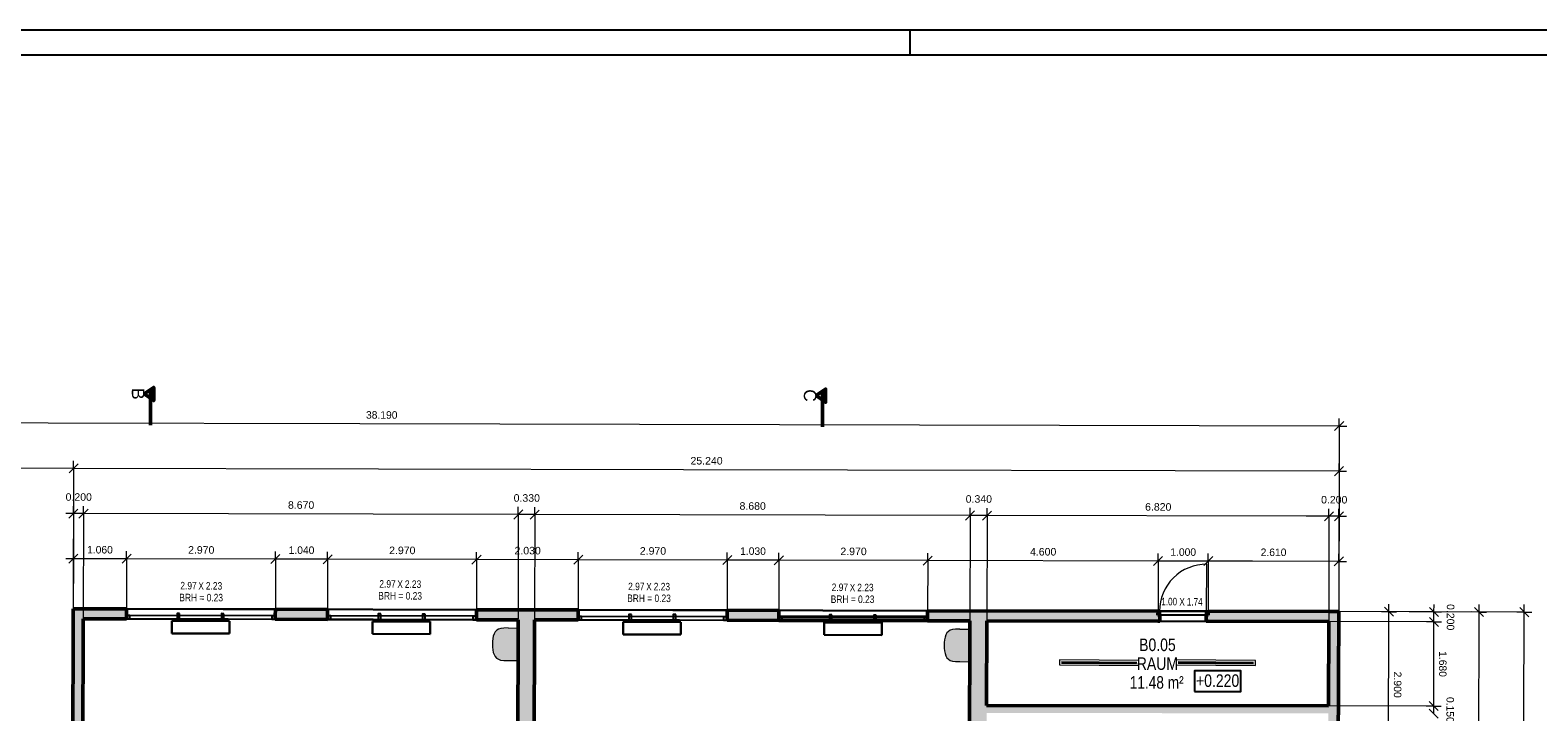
# Model space of a CAD drawing. Header units: metres. Extents: x 0 to 0.84, y 0 to 0.594.
# Tile 22 of 29: x 0.205 to 0.505, y 0.458 to 0.594. Entities that reach past the tile are written whole.
import ezdxf

# ---------------------------------------------------------------- set-up
doc = ezdxf.new("R2010")
doc.units = ezdxf.units.M
doc.linetypes.add('Teckovana', pattern=[0.06, 0, -0.06])
doc.linetypes.add('Teckovana 0.5x', pattern=[0.04, 0, -0.04])
for name, color, linetype, lineweight in [('Beschriften', 7, 'Continuous', 25), ('Elektro', 6, 'Continuous', 25), ('Fenster', 7, 'Continuous', 25), ('Fensterbank', 5, 'Continuous', 25), ('Heizung', 6, 'Continuous', 25), ('Maßlinie 1_100', 7, 'Continuous', 25), ('Raum', 7, 'Continuous', 25), ('Sanitär', 5, 'Continuous', 25), ('Seitenfläche', 7, 'Continuous', 25), ('Standard', 7, 'Continuous', 25), ('Text 1_100', 7, 'Continuous', 25), ('Türen', 7, 'Continuous', 25), ('Wand', 7, 'Continuous', 50), ('Wand Mauerwerk tragend', 7, 'Continuous', 70)]:
    doc.layers.add(name, color=color, linetype=linetype, lineweight=lineweight)
doc.styles.add('ARIAL', font='ARIAL.TTF')

msp = doc.modelspace()

# ---------------------------------------------------------------- hatches: boundary and pattern name
at = {"layer": 'Sanitär', "linetype": 'Continuous', "lineweight": 13, "true_color": 0xe3e3e3, "transparency": 33554687}
for points in [[(0.29756, 0.46876), (0.29792, 0.46853), (0.29837, 0.46839), (0.29897, 0.46831), (0.29983, 0.46828), (0.3018, 0.46827), (0.30182, 0.47477), (0.29985, 0.47478), (0.29899, 0.47476), (0.29839, 0.47469), (0.29794, 0.47454), (0.29758, 0.47432), (0.29728, 0.47401), (0.29706, 0.47362), (0.2969, 0.47317), (0.2968, 0.47266), (0.29674, 0.47211), (0.29671, 0.47154), (0.29673, 0.47098), (0.29679, 0.47043), (0.29689, 0.46992), (0.29705, 0.46946), (0.29727, 0.46907)], [(0.38767, 0.46854), (0.38803, 0.46831), (0.38848, 0.46817), (0.38908, 0.46809), (0.38994, 0.46806), (0.39192, 0.46805), (0.39194, 0.47455), (0.38996, 0.47456), (0.3891, 0.47454), (0.3885, 0.47447), (0.38805, 0.47432), (0.38769, 0.4741), (0.38739, 0.47379), (0.38717, 0.4734), (0.38701, 0.47295), (0.38691, 0.47244), (0.38685, 0.47189), (0.38683, 0.47132), (0.38684, 0.47076), (0.3869, 0.47021), (0.387, 0.4697), (0.38716, 0.46924), (0.38738, 0.46885)]]:
    msp.add_hatch(color=254, dxfattribs=at).paths.add_polyline_path(points)
at = {"layer": 'Wand', "linetype": 'Continuous', "lineweight": 18, "true_color": 0xa0a0a0, "transparency": 33554687}
h = msp.add_hatch(color=253, dxfattribs=at)
h.paths.add_polyline_path([(0.39534, 0.4762), (0.42947, 0.47613), (0.42948, 0.47813), (0.38353, 0.47823), (0.38352, 0.47623), (0.39194, 0.47621), (0.39194, 0.47627), (0.39534, 0.47626)])
h.paths.add_polyline_path([(0.43947, 0.47611), (0.46352, 0.47606), (0.46353, 0.47806), (0.43948, 0.47811)])
h.paths.add_polyline_path([(0.26383, 0.47849), (0.25343, 0.47851), (0.25342, 0.47651), (0.26382, 0.47649)])
h.paths.add_polyline_path([(0.21312, 0.4766), (0.22372, 0.47658), (0.22373, 0.47858), (0.21313, 0.4786)])
h.paths.add_polyline_path([(0.29352, 0.47643), (0.30183, 0.47641), (0.30183, 0.47653), (0.30513, 0.47652), (0.30513, 0.4764), (0.31382, 0.47638), (0.31383, 0.47838), (0.29353, 0.47843)])
h.paths.add_polyline_path([(0.35383, 0.47829), (0.34353, 0.47832), (0.34352, 0.47632), (0.35382, 0.47629)])
for points in [[(0.2149, 0.40856), (0.21512, 0.47659), (0.21312, 0.4766), (0.2129, 0.40857)], [(0.30496, 0.4079), (0.30513, 0.47652), (0.30183, 0.47653), (0.30166, 0.40791)], [(0.39194, 0.47627), (0.39177, 0.40769), (0.39387, 0.40769), (0.39387, 0.40649), (0.39517, 0.40648), (0.39534, 0.47626)], [(0.42987, 0.47613), (0.42987, 0.47733), (0.42947, 0.47733), (0.42947, 0.47613)], [(0.43947, 0.47611), (0.43947, 0.47731), (0.43907, 0.47731), (0.43907, 0.47611)], [(0.39529, 0.45781), (0.46346, 0.45777), (0.46346, 0.45927), (0.3953, 0.45931)]]:
    msp.add_hatch(color=253, dxfattribs=at).paths.add_polyline_path(points)
h = msp.add_hatch(color=253, dxfattribs=at)
h.paths.add_polyline_path([(0.46353, 0.47806), (0.46343, 0.44906), (0.46543, 0.44905), (0.46553, 0.47805)])
h.paths.add_polyline_path([(0.4632, 0.37936), (0.46317, 0.36896), (0.46517, 0.36895), (0.4652, 0.37935)])
h.paths.add_polyline_path([(0.4653, 0.40905), (0.46533, 0.41935), (0.46333, 0.41936), (0.4633, 0.40906)])

# ---------------------------------------------------------------- linework, layer by layer
at = {"layer": 'Elektro', "color": 7, "linetype": 'Continuous', "lineweight": 13, "transparency": 33554687}
for p, q in [((0.40982, 0.46844), (0.40981, 0.46744)), ((0.40982, 0.46844), (0.40981, 0.46744)), ((0.40981, 0.46744), (0.42561, 0.4673)), ((0.40981, 0.46744), (0.42561, 0.4673)), ((0.40981, 0.46744), (0.40981, 0.46744)), ((0.42562, 0.4683), (0.40982, 0.46844)), ((0.42562, 0.4683), (0.40982, 0.46844)), ((0.40982, 0.46844), (0.40982, 0.46844)), ((0.41021, 0.46779), (0.42521, 0.46765)), ((0.41022, 0.46809), (0.42522, 0.46795)), ((0.41022, 0.46809), (0.42522, 0.46795)), ((0.41022, 0.46794), (0.41022, 0.46794)), ((0.42522, 0.4678), (0.42522, 0.4678)), ((0.42561, 0.4673), (0.42562, 0.4683)), ((0.42561, 0.4673), (0.42562, 0.4683)), ((0.42561, 0.4673), (0.42561, 0.4673)), ((0.42562, 0.4683), (0.42562, 0.4683)), ((0.43313, 0.46843), (0.43312, 0.46743)), ((0.43313, 0.46843), (0.43312, 0.46743)), ((0.43312, 0.46743), (0.44892, 0.46729)), ((0.43312, 0.46743), (0.44892, 0.46729)), ((0.43312, 0.46743), (0.43312, 0.46743)), ((0.44893, 0.46829), (0.43313, 0.46843)), ((0.44893, 0.46829), (0.43313, 0.46843)), ((0.43313, 0.46843), (0.43313, 0.46843)), ((0.43353, 0.46808), (0.44853, 0.46794)), ((0.43353, 0.46808), (0.44853, 0.46794)), ((0.43353, 0.46793), (0.43353, 0.46793)), ((0.43353, 0.46778), (0.44853, 0.46764)), ((0.44853, 0.46779), (0.44853, 0.46779)), ((0.44892, 0.46729), (0.44893, 0.46829)), ((0.44892, 0.46729), (0.44893, 0.46829)), ((0.44892, 0.46729), (0.44892, 0.46729)), ((0.44893, 0.46829), (0.44893, 0.46829))]:
    msp.add_line(p, q, dxfattribs=at)
at = {"layer": 'Elektro', "color": 7, "linetype": 'Teckovana 0.5x', "lineweight": 13, "transparency": 33554687}
for p, q in [((0.41021, 0.46779), (0.42521, 0.46765)), ((0.41022, 0.46794), (0.42522, 0.4678)), ((0.41022, 0.46794), (0.42522, 0.4678)), ((0.43353, 0.46793), (0.44853, 0.46779)), ((0.43353, 0.46793), (0.44853, 0.46779)), ((0.43353, 0.46778), (0.44853, 0.46764))]:
    msp.add_line(p, q, dxfattribs=at)
at = {"layer": 'Fenster', "color": 7, "linetype": 'Continuous', "lineweight": 25, "transparency": 33554687}
for points in [[(0.22442, 0.47727), (0.22372, 0.47728), (0.22372, 0.47658), (0.22442, 0.47657), (0.22442, 0.47727)], [(0.23434, 0.47765), (0.23384, 0.47765), (0.23384, 0.47655), (0.23434, 0.47655), (0.23434, 0.47765)], [(0.24318, 0.47763), (0.24268, 0.47764), (0.24268, 0.47654), (0.24318, 0.47653), (0.24318, 0.47763)], [(0.25342, 0.47721), (0.25272, 0.47721), (0.25272, 0.47651), (0.25342, 0.47651), (0.25342, 0.47721)], [(0.26452, 0.47719), (0.26382, 0.47719), (0.26382, 0.47649), (0.26452, 0.47649), (0.26452, 0.47719)], [(0.27444, 0.47757), (0.27394, 0.47757), (0.27394, 0.47647), (0.27444, 0.47647), (0.27444, 0.47757)], [(0.28328, 0.47755), (0.28278, 0.47755), (0.28278, 0.47645), (0.28328, 0.47645), (0.28328, 0.47755)], [(0.29352, 0.47713), (0.29282, 0.47713), (0.29282, 0.47643), (0.29352, 0.47643), (0.29352, 0.47713)], [(0.31452, 0.47708), (0.31382, 0.47708), (0.31382, 0.47638), (0.31452, 0.47638), (0.31452, 0.47708)], [(0.32444, 0.47746), (0.32394, 0.47746), (0.32394, 0.47636), (0.32444, 0.47636), (0.32444, 0.47746)], [(0.33328, 0.47744), (0.33278, 0.47744), (0.33278, 0.47634), (0.33328, 0.47634), (0.33328, 0.47744)], [(0.34352, 0.47702), (0.34282, 0.47702), (0.34282, 0.47632), (0.34352, 0.47632), (0.34352, 0.47702)], [(0.35452, 0.47699), (0.35382, 0.47699), (0.35382, 0.47629), (0.35452, 0.47629), (0.35452, 0.47699)], [(0.36444, 0.47737), (0.36394, 0.47737), (0.36394, 0.47627), (0.36444, 0.47627), (0.36444, 0.47737)], [(0.37328, 0.47735), (0.37278, 0.47735), (0.37278, 0.47625), (0.37328, 0.47625), (0.37328, 0.47735)], [(0.38352, 0.47693), (0.38282, 0.47693), (0.38282, 0.47623), (0.38352, 0.47623), (0.38352, 0.47693)]]:
    msp.add_lwpolyline(points, dxfattribs=at)
at = {"layer": 'Fenster', "color": 7, "linetype": 'Continuous', "lineweight": 18, "transparency": 33554687}
for points in [[(0.23384, 0.47655), (0.23384, 0.47725), (0.22442, 0.47727), (0.22442, 0.47657), (0.23384, 0.47655)], [(0.24268, 0.47724), (0.23434, 0.47725), (0.23434, 0.47655), (0.24268, 0.47654), (0.24268, 0.47724)], [(0.24318, 0.47723), (0.24318, 0.47653), (0.25272, 0.47651), (0.25272, 0.47721), (0.24318, 0.47723)], [(0.27394, 0.47647), (0.27394, 0.47717), (0.26452, 0.47719), (0.26452, 0.47649), (0.27394, 0.47647)], [(0.28278, 0.47715), (0.27444, 0.47717), (0.27444, 0.47647), (0.28278, 0.47645), (0.28278, 0.47715)], [(0.28328, 0.47715), (0.28328, 0.47645), (0.29282, 0.47643), (0.29282, 0.47713), (0.28328, 0.47715)], [(0.32394, 0.47636), (0.32394, 0.47706), (0.31452, 0.47708), (0.31452, 0.47638), (0.32394, 0.47636)], [(0.33278, 0.47704), (0.32444, 0.47706), (0.32444, 0.47636), (0.33278, 0.47634), (0.33278, 0.47704)], [(0.33328, 0.47704), (0.33328, 0.47634), (0.34282, 0.47632), (0.34282, 0.47702), (0.33328, 0.47704)], [(0.36394, 0.47627), (0.36394, 0.47697), (0.35452, 0.47699), (0.35452, 0.47629), (0.36394, 0.47627)], [(0.37278, 0.47695), (0.36444, 0.47697), (0.36444, 0.47627), (0.37278, 0.47625), (0.37278, 0.47695)], [(0.37328, 0.47695), (0.37328, 0.47625), (0.38282, 0.47623), (0.38282, 0.47693), (0.37328, 0.47695)]]:
    msp.add_lwpolyline(points, dxfattribs=at)
at = {"layer": 'Fensterbank', "color": 7, "linetype": 'Continuous', "lineweight": 18, "transparency": 33554687}
for p, q in [((0.25343, 0.47851), (0.22373, 0.47858)), ((0.29353, 0.47843), (0.26383, 0.47849)), ((0.34353, 0.47832), (0.31383, 0.47838)), ((0.38353, 0.47823), (0.35383, 0.47829))]:
    msp.add_line(p, q, dxfattribs=at)
at = {"layer": 'Heizung', "color": 7, "linetype": 'Continuous', "lineweight": 25, "transparency": 33554687}
for p, q in [((0.23278, 0.47368), (0.23278, 0.47618)), ((0.23278, 0.47618), (0.23278, 0.47618)), ((0.23278, 0.47618), (0.23278, 0.47368)), ((0.23278, 0.47618), (0.24428, 0.47615)), ((0.24428, 0.47615), (0.23278, 0.47618)), ((0.24428, 0.47615), (0.24428, 0.47615)), ((0.24428, 0.47615), (0.24428, 0.47365)), ((0.24428, 0.47365), (0.24428, 0.47615)), ((0.27278, 0.47359), (0.27278, 0.47609)), ((0.27278, 0.47609), (0.27278, 0.47609)), ((0.27278, 0.47609), (0.27278, 0.47359)), ((0.27278, 0.47609), (0.28428, 0.47607)), ((0.28428, 0.47607), (0.27278, 0.47609)), ((0.28428, 0.47607), (0.28428, 0.47607)), ((0.28428, 0.47607), (0.28428, 0.47357)), ((0.28428, 0.47357), (0.28428, 0.47607)), ((0.32278, 0.47348), (0.32278, 0.47598)), ((0.32278, 0.47598), (0.32278, 0.47598)), ((0.32278, 0.47598), (0.32278, 0.47348)), ((0.32278, 0.47598), (0.33428, 0.47596)), ((0.33428, 0.47596), (0.32278, 0.47598)), ((0.33428, 0.47596), (0.33428, 0.47596)), ((0.33428, 0.47596), (0.33428, 0.47346)), ((0.33428, 0.47346), (0.33428, 0.47596)), ((0.36288, 0.4734), (0.36288, 0.4759)), ((0.36288, 0.4759), (0.36288, 0.4759)), ((0.36288, 0.4759), (0.36288, 0.4734)), ((0.36288, 0.4759), (0.37438, 0.47587)), ((0.37438, 0.47587), (0.36288, 0.4759)), ((0.37438, 0.47587), (0.37438, 0.47587)), ((0.37438, 0.47587), (0.37438, 0.47337)), ((0.37438, 0.47337), (0.37438, 0.47587)), ((0.23278, 0.47368), (0.23278, 0.47368)), ((0.24428, 0.47365), (0.23278, 0.47368)), ((0.23278, 0.47368), (0.24428, 0.47365)), ((0.24428, 0.47365), (0.24428, 0.47365)), ((0.27278, 0.47359), (0.27278, 0.47359)), ((0.28428, 0.47357), (0.27278, 0.47359)), ((0.27278, 0.47359), (0.28428, 0.47357)), ((0.28428, 0.47357), (0.28428, 0.47357)), ((0.32278, 0.47348), (0.32278, 0.47348)), ((0.33428, 0.47346), (0.32278, 0.47348)), ((0.32278, 0.47348), (0.33428, 0.47346)), ((0.33428, 0.47346), (0.33428, 0.47346)), ((0.36288, 0.4734), (0.36288, 0.4734)), ((0.37438, 0.47337), (0.36288, 0.4734)), ((0.36288, 0.4734), (0.37438, 0.47337)), ((0.37438, 0.47337), (0.37438, 0.47337))]:
    msp.add_line(p, q, dxfattribs=at)
at = {"layer": 'Maßlinie 1_100', "color": 7, "linetype": 'Continuous', "lineweight": 13, "transparency": 33554687}
for p, q in [((0.46651, 0.51595), (0.4647, 0.51415)), ((0.46561, 0.51505), (0.4656, 0.51355)), ((0.46561, 0.51505), (0.46561, 0.51655)), ((0.46561, 0.51505), (0.46711, 0.51505)), ((0.21319, 0.5066), (0.08371, 0.50688)), ((0.21409, 0.5075), (0.21228, 0.5057)), ((0.21319, 0.5066), (0.21318, 0.5051)), ((0.21319, 0.5066), (0.21319, 0.5081)), ((0.46649, 0.50695), (0.46468, 0.50515)), ((0.46559, 0.50605), (0.46558, 0.50455)), ((0.46559, 0.50605), (0.46559, 0.50755)), ((0.46559, 0.50605), (0.46709, 0.50605)), ((0.21317, 0.4976), (0.21167, 0.4976)), ((0.21407, 0.4985), (0.21226, 0.4967)), ((0.21317, 0.4976), (0.21316, 0.4961)), ((0.21317, 0.4976), (0.21317, 0.4991)), ((0.21516, 0.49759), (0.21317, 0.4976)), ((0.21607, 0.49849), (0.21426, 0.4967)), ((0.21516, 0.49759), (0.21517, 0.49909)), ((0.21516, 0.49759), (0.21516, 0.49609)), ((0.30187, 0.49741), (0.21516, 0.49759)), ((0.30277, 0.49831), (0.30097, 0.49651)), ((0.30187, 0.49741), (0.30187, 0.49891)), ((0.30187, 0.49741), (0.30187, 0.49591)), ((0.30517, 0.4974), (0.30187, 0.49741)), ((0.30607, 0.4983), (0.30427, 0.4965)), ((0.30517, 0.4974), (0.30517, 0.4989)), ((0.30517, 0.4974), (0.30517, 0.4959)), ((0.39198, 0.49721), (0.30517, 0.4974)), ((0.39289, 0.49811), (0.39108, 0.49631)), ((0.39198, 0.49721), (0.39199, 0.49871)), ((0.39198, 0.49721), (0.39198, 0.49571)), ((0.39538, 0.4972), (0.39198, 0.49721)), ((0.39629, 0.4981), (0.39448, 0.49631)), ((0.39538, 0.4972), (0.39539, 0.4987)), ((0.39538, 0.4972), (0.39538, 0.4957)), ((0.46447, 0.49795), (0.46266, 0.49616)), ((0.46356, 0.49706), (0.46357, 0.49856)), ((0.46356, 0.49706), (0.46356, 0.49556)), ((0.46557, 0.49705), (0.46356, 0.49706)), ((0.46647, 0.49795), (0.46466, 0.49615)), ((0.46557, 0.49705), (0.46556, 0.49555)), ((0.46557, 0.49705), (0.46557, 0.49855)), ((0.46557, 0.49705), (0.46707, 0.49705)), ((0.21315, 0.4886), (0.21165, 0.4886)), ((0.21405, 0.4895), (0.21225, 0.4877)), ((0.21315, 0.4886), (0.21314, 0.4871)), ((0.21315, 0.4886), (0.21315, 0.4901)), ((0.22375, 0.48858), (0.21315, 0.4886)), ((0.22465, 0.48947), (0.22285, 0.48768)), ((0.22375, 0.48858), (0.22374, 0.48708)), ((0.22375, 0.48858), (0.22375, 0.49008)), ((0.25345, 0.48851), (0.22375, 0.48858)), ((0.25435, 0.48941), (0.25255, 0.48761)), ((0.25345, 0.48851), (0.25344, 0.48701)), ((0.25345, 0.48851), (0.25345, 0.49001)), ((0.26385, 0.48849), (0.25345, 0.48851)), ((0.26475, 0.48939), (0.26295, 0.48759)), ((0.26385, 0.48849), (0.26384, 0.48699)), ((0.26385, 0.48849), (0.26385, 0.48999)), ((0.29355, 0.48842), (0.26385, 0.48849)), ((0.29445, 0.48932), (0.29265, 0.48753)), ((0.29355, 0.48842), (0.29354, 0.48692)), ((0.29355, 0.48842), (0.29355, 0.48992)), ((0.31385, 0.48838), (0.29355, 0.48842)), ((0.31475, 0.48928), (0.31295, 0.48748)), ((0.31385, 0.48838), (0.31384, 0.48688)), ((0.31385, 0.48838), (0.31385, 0.48988)), ((0.34355, 0.48832), (0.31385, 0.48838)), ((0.34445, 0.48921), (0.34265, 0.48742)), ((0.34355, 0.48832), (0.34354, 0.48682)), ((0.34355, 0.48832), (0.34355, 0.48982)), ((0.35385, 0.48829), (0.34355, 0.48832)), ((0.35475, 0.48919), (0.35294, 0.4874)), ((0.35385, 0.48829), (0.35384, 0.48679)), ((0.35385, 0.48829), (0.35385, 0.48979)), ((0.38355, 0.48823), (0.35385, 0.48829)), ((0.38445, 0.48913), (0.38264, 0.48733)), ((0.38355, 0.48823), (0.38354, 0.48673)), ((0.38355, 0.48823), (0.38355, 0.48973)), ((0.4295, 0.48813), (0.38355, 0.48823)), ((0.4304, 0.48903), (0.42859, 0.48723)), ((0.4295, 0.48813), (0.42949, 0.48663)), ((0.4295, 0.48813), (0.4295, 0.48963)), ((0.4395, 0.48811), (0.4295, 0.48813)), ((0.4404, 0.48901), (0.43859, 0.48721)), ((0.4395, 0.48811), (0.43949, 0.48661)), ((0.4395, 0.48811), (0.4395, 0.48961)), ((0.46645, 0.48895), (0.46464, 0.48715)), ((0.46555, 0.48805), (0.46554, 0.48655)), ((0.46555, 0.48805), (0.46555, 0.48955)), ((0.46555, 0.48805), (0.46705, 0.48805)), ((0.47642, 0.47712), (0.47463, 0.47892)), ((0.47552, 0.47802), (0.47553, 0.47952)), ((0.48542, 0.47709), (0.48363, 0.47889)), ((0.48452, 0.47799), (0.48453, 0.47949)), ((0.49442, 0.47706), (0.49263, 0.47886)), ((0.49352, 0.47796), (0.49353, 0.47946)), ((0.50342, 0.47703), (0.50163, 0.47883)), ((0.50252, 0.47793), (0.50253, 0.47943)), ((0.47552, 0.47802), (0.47403, 0.47802)), ((0.47543, 0.44902), (0.47552, 0.47802)), ((0.47552, 0.47802), (0.47702, 0.47801)), ((0.48452, 0.47799), (0.48302, 0.478)), ((0.48452, 0.47599), (0.48302, 0.47599)), ((0.48542, 0.47509), (0.48362, 0.47689)), ((0.48446, 0.4592), (0.48452, 0.47599)), ((0.48452, 0.47799), (0.48602, 0.47799)), ((0.48452, 0.47599), (0.48452, 0.47799)), ((0.48452, 0.47599), (0.48602, 0.47598)), ((0.49352, 0.47796), (0.49202, 0.47797)), ((0.49317, 0.36886), (0.49352, 0.47796)), ((0.49352, 0.47796), (0.49502, 0.47796)), ((0.50252, 0.47793), (0.50102, 0.47794)), ((0.50252, 0.47793), (0.50402, 0.47793)), ((0.48536, 0.4583), (0.48357, 0.46011)), ((0.48446, 0.4592), (0.48296, 0.45921)), ((0.48536, 0.4568), (0.48356, 0.45861)), ((0.48446, 0.4592), (0.48596, 0.4592)), ((0.48446, 0.4577), (0.48446, 0.4592))]:
    msp.add_line(p, q, dxfattribs=at)
at = {"layer": 'Maßlinie 1_100', "color": 7, "linetype": 'Teckovana 0.5x', "lineweight": 13, "transparency": 33554687}
for p, q in [((0.46561, 0.51505), (0.46553, 0.47805)), ((0.21319, 0.5066), (0.21313, 0.4786)), ((0.46559, 0.50605), (0.46553, 0.47805)), ((0.21317, 0.4976), (0.21313, 0.4786)), ((0.21516, 0.49759), (0.21512, 0.47659)), ((0.30187, 0.49741), (0.30183, 0.47653)), ((0.30517, 0.4974), (0.30513, 0.4764)), ((0.39198, 0.49721), (0.39194, 0.47621)), ((0.39538, 0.4972), (0.39534, 0.4762)), ((0.46356, 0.49706), (0.46352, 0.47606)), ((0.46557, 0.49705), (0.46553, 0.47805)), ((0.21315, 0.4886), (0.21313, 0.4786)), ((0.22375, 0.48858), (0.22373, 0.47858)), ((0.25345, 0.48851), (0.25343, 0.47851)), ((0.26385, 0.48849), (0.26383, 0.47849)), ((0.29355, 0.48842), (0.29353, 0.47842)), ((0.31385, 0.48838), (0.31383, 0.47838)), ((0.34355, 0.48832), (0.34353, 0.47832)), ((0.35385, 0.48829), (0.35383, 0.47829)), ((0.38355, 0.48823), (0.38353, 0.47823)), ((0.4295, 0.48813), (0.42948, 0.47813)), ((0.4395, 0.48811), (0.43948, 0.47811)), ((0.46555, 0.48805), (0.46553, 0.47805)), ((0.04655, 0.47873), (0.21313, 0.4786)), ((0.05555, 0.47873), (0.21313, 0.4786)), ((0.06883, 0.47871), (0.21313, 0.4786)), ((0.06883, 0.47671), (0.21512, 0.47659)), ((0.48452, 0.47599), (0.46352, 0.47606)), ((0.48452, 0.47799), (0.46553, 0.47805)), ((0.50252, 0.47793), (0.46553, 0.47805)), ((0.49352, 0.47796), (0.46553, 0.47805)), ((0.47552, 0.47802), (0.46553, 0.47805)), ((0.48446, 0.4592), (0.46346, 0.45927))]:
    msp.add_line(p, q, dxfattribs=at)
at = {"layer": 'Maßlinie 1_100', "color": 7, "linetype": 'Continuous', "lineweight": 13, "transparency": 33554687}
for points in [[(0.46561, 0.51505), (0.27028, 0.51548), (0.27028, 0.51548), (0.08373, 0.51588)], [(0.46559, 0.50605), (0.33487, 0.50634), (0.33487, 0.50634), (0.21319, 0.5066)], [(0.46356, 0.49706), (0.45901, 0.49707), (0.45901, 0.49707), (0.39538, 0.4972)], [(0.46555, 0.48805), (0.44835, 0.48809), (0.44835, 0.48809), (0.4395, 0.48811)], [(0.50114, 0.0554), (0.50184, 0.27007), (0.50184, 0.27007), (0.50252, 0.47793)]]:
    msp.add_lwpolyline(points, dxfattribs=at)
at = {"layer": 'Raum', "color": 7, "linetype": 'Continuous', "lineweight": 25, "transparency": 33554687}
for p, q in [((0.21512, 0.47659), (0.2149, 0.40856)), ((0.30183, 0.47641), (0.21512, 0.47659)), ((0.30166, 0.40821), (0.30183, 0.47641)), ((0.30513, 0.4764), (0.30496, 0.4079)), ((0.39194, 0.47621), (0.30513, 0.4764)), ((0.39177, 0.40769), (0.39194, 0.47621)), ((0.39534, 0.4762), (0.3953, 0.45931)), ((0.46352, 0.47606), (0.39534, 0.4762)), ((0.46346, 0.45927), (0.46352, 0.47606)), ((0.3953, 0.45931), (0.46346, 0.45927))]:
    msp.add_line(p, q, dxfattribs=at)
at = {"layer": 'Sanitär', "color": 7, "linetype": 'Continuous', "lineweight": 13, "transparency": 33554687}
for p, q in [((0.29674, 0.47211), (0.29671, 0.47154)), ((0.2968, 0.47266), (0.29674, 0.47211)), ((0.2969, 0.47317), (0.2968, 0.47266)), ((0.29706, 0.47362), (0.2969, 0.47317)), ((0.29728, 0.47401), (0.29706, 0.47362)), ((0.29758, 0.47432), (0.29728, 0.47401)), ((0.29794, 0.47454), (0.29758, 0.47432)), ((0.29839, 0.47469), (0.29794, 0.47454)), ((0.29899, 0.47476), (0.29839, 0.47469)), ((0.29985, 0.47478), (0.29899, 0.47476)), ((0.29985, 0.47478), (0.30182, 0.47477)), ((0.30182, 0.4747), (0.3018, 0.46834)), ((0.30182, 0.47477), (0.30182, 0.4747)), ((0.38691, 0.47244), (0.38685, 0.47189)), ((0.38701, 0.47295), (0.38691, 0.47244)), ((0.38717, 0.4734), (0.38701, 0.47295)), ((0.38739, 0.47379), (0.38717, 0.4734)), ((0.38769, 0.4741), (0.38739, 0.47379)), ((0.38805, 0.47432), (0.38769, 0.4741)), ((0.3885, 0.47447), (0.38805, 0.47432)), ((0.3891, 0.47454), (0.3885, 0.47447)), ((0.38996, 0.47456), (0.3891, 0.47454)), ((0.38996, 0.47456), (0.39194, 0.47455)), ((0.39194, 0.47448), (0.39192, 0.46812)), ((0.39194, 0.47455), (0.39194, 0.47448)), ((0.29671, 0.47154), (0.29673, 0.47098)), ((0.29673, 0.47098), (0.29679, 0.47043)), ((0.29679, 0.47043), (0.29689, 0.46992)), ((0.29689, 0.46992), (0.29705, 0.46946)), ((0.29705, 0.46946), (0.29727, 0.46907)), ((0.38685, 0.47189), (0.38683, 0.47132)), ((0.38683, 0.47132), (0.38684, 0.47076)), ((0.38684, 0.47076), (0.3869, 0.47021)), ((0.3869, 0.47021), (0.387, 0.4697)), ((0.387, 0.4697), (0.38716, 0.46924)), ((0.38716, 0.46924), (0.38738, 0.46885)), ((0.29727, 0.46907), (0.29756, 0.46876)), ((0.29756, 0.46876), (0.29792, 0.46853)), ((0.29792, 0.46853), (0.29837, 0.46839)), ((0.29837, 0.46839), (0.29897, 0.46831)), ((0.29897, 0.46831), (0.29983, 0.46828)), ((0.29983, 0.46828), (0.3018, 0.46827)), ((0.3018, 0.46834), (0.3018, 0.46827)), ((0.38738, 0.46885), (0.38767, 0.46854)), ((0.38767, 0.46854), (0.38803, 0.46831)), ((0.38803, 0.46831), (0.38848, 0.46817)), ((0.38848, 0.46817), (0.38908, 0.46809)), ((0.38908, 0.46809), (0.38994, 0.46806)), ((0.38994, 0.46806), (0.39192, 0.46805)), ((0.39192, 0.46812), (0.39192, 0.46805))]:
    msp.add_line(p, q, dxfattribs=at)
at = {"layer": 'Seitenfläche', "color": 7, "linetype": 'Continuous', "lineweight": 25, "transparency": 33554687}
for p, q in [((0.21313, 0.4786), (0.2129, 0.40857)), ((0.2129, 0.40857), (0.21313, 0.4786)), ((0.45233, 0.47808), (0.21313, 0.4786)), ((0.21313, 0.4786), (0.45233, 0.47808)), ((0.30183, 0.47641), (0.29569, 0.47642)), ((0.29569, 0.47642), (0.30183, 0.47641)), ((0.3018, 0.46771), (0.30183, 0.47641)), ((0.30183, 0.47641), (0.3018, 0.46771)), ((0.39194, 0.47621), (0.38582, 0.47623)), ((0.38582, 0.47623), (0.39194, 0.47621)), ((0.39191, 0.46551), (0.39194, 0.47621)), ((0.39194, 0.47621), (0.39191, 0.46551)), ((0.46553, 0.47805), (0.45233, 0.47808)), ((0.45233, 0.47808), (0.46553, 0.47805)), ((0.46517, 0.36895), (0.46553, 0.47805)), ((0.46553, 0.47805), (0.46517, 0.36895))]:
    msp.add_line(p, q, dxfattribs=at)
at = {"layer": 'Standard', "color": 7, "linetype": 'Continuous', "lineweight": 25, "transparency": 33554687}
msp.add_line((0.38, 0.594), (0.38, 0.589), dxfattribs=at)
for points in [[(0, 0), (0.84, 0), (0.84, 0.594), (0, 0.594), (0, 0)], [(0.005, 0.005), (0.835, 0.005), (0.835, 0.589), (0.005, 0.589), (0.005, 0.005)]]:
    msp.add_lwpolyline(points, close=True, dxfattribs=at)
at = {"layer": 'Text 1_100', "color": 7, "linetype": 'Teckovana', "lineweight": 50, "transparency": 33554687}
for p, q in [((0.22855, 0.5202), (0.22856, 0.5222)), ((0.36255, 0.51986), (0.36256, 0.52186)), ((0.22854, 0.5152), (0.22855, 0.5202)), ((0.36254, 0.51486), (0.36255, 0.51986))]:
    msp.add_line(p, q, dxfattribs=at)
at = {"layer": 'Text 1_100', "color": 7, "linetype": 'Continuous', "lineweight": 50, "transparency": 33554687}
for points in [[(0.2273, 0.52146), (0.22918, 0.52014), (0.22918, 0.52276), (0.2273, 0.52146)], [(0.3613, 0.52112), (0.36318, 0.5198), (0.36318, 0.52243), (0.3613, 0.52112)]]:
    msp.add_lwpolyline(points, dxfattribs=at)
at = {"layer": 'Text 1_100', "color": 7, "linetype": 'Continuous', "lineweight": 25, "transparency": 33554687}
msp.add_lwpolyline([(0.43673, 0.46208), (0.44602, 0.46209), (0.44602, 0.46626), (0.43673, 0.46624), (0.43673, 0.46208)], dxfattribs=at)
at = {"layer": 'Türen', "color": 7, "linetype": 'Continuous', "lineweight": 13, "transparency": 33554687}
msp.add_line((0.43918, 0.47811), (0.4392, 0.48751), dxfattribs=at)
at = {"layer": 'Türen', "color": 7, "linetype": 'Continuous', "lineweight": 25, "transparency": 33554687}
for points in [[(0.42998, 0.47813), (0.42948, 0.47813), (0.42947, 0.47743), (0.42997, 0.47743), (0.42998, 0.47813)], [(0.43948, 0.47811), (0.43898, 0.47811), (0.43897, 0.47741), (0.43947, 0.47741), (0.43948, 0.47811)]]:
    msp.add_lwpolyline(points, dxfattribs=at)
at = {"layer": 'Türen', "color": 7, "linetype": 'Continuous', "lineweight": 13, "transparency": 33554687}
msp.add_arc((0.43918, 0.47811), 0.0094, 89.876, 179.876, dxfattribs=at)
at = {"layer": 'Wand', "color": 7, "linetype": 'Continuous', "lineweight": 50, "transparency": 33554687}
for p, q in [((0.21313, 0.4786), (0.21312, 0.4766)), ((0.22373, 0.47858), (0.21313, 0.4786)), ((0.22373, 0.47858), (0.22372, 0.47728)), ((0.25342, 0.47721), (0.25343, 0.47851)), ((0.26383, 0.47849), (0.25343, 0.47851)), ((0.26383, 0.47849), (0.26382, 0.47719)), ((0.29352, 0.47713), (0.29353, 0.47843)), ((0.31383, 0.47838), (0.29353, 0.47843)), ((0.31383, 0.47838), (0.31382, 0.47708)), ((0.34352, 0.47702), (0.34353, 0.47832)), ((0.35383, 0.47829), (0.34353, 0.47832)), ((0.35383, 0.47829), (0.35382, 0.47699)), ((0.38352, 0.47693), (0.38353, 0.47823)), ((0.42948, 0.47813), (0.38353, 0.47823)), ((0.42948, 0.47813), (0.42947, 0.47743)), ((0.21312, 0.4766), (0.2129, 0.40857)), ((0.2149, 0.40856), (0.21512, 0.47659)), ((0.21512, 0.47659), (0.22372, 0.47658)), ((0.22372, 0.47728), (0.22372, 0.47658)), ((0.25342, 0.47651), (0.25342, 0.47721)), ((0.25342, 0.47651), (0.26382, 0.47649)), ((0.26382, 0.47719), (0.26382, 0.47649)), ((0.29352, 0.47643), (0.29352, 0.47713)), ((0.29352, 0.47643), (0.30183, 0.47641)), ((0.30183, 0.47641), (0.30166, 0.40821)), ((0.30496, 0.4079), (0.30513, 0.4764)), ((0.30513, 0.4764), (0.31382, 0.47638)), ((0.31382, 0.47708), (0.31382, 0.47638)), ((0.34352, 0.47632), (0.34352, 0.47702)), ((0.34352, 0.47632), (0.35382, 0.47629)), ((0.35382, 0.47699), (0.35382, 0.47629)), ((0.38352, 0.47623), (0.38352, 0.47693)), ((0.38352, 0.47623), (0.39194, 0.47621)), ((0.39194, 0.47621), (0.39177, 0.40769)), ((0.3953, 0.45931), (0.39534, 0.4762)), ((0.39534, 0.4762), (0.42947, 0.47613)), ((0.42947, 0.47743), (0.42947, 0.47733)), ((0.42987, 0.47733), (0.42947, 0.47733)), ((0.42947, 0.47613), (0.42987, 0.47613)), ((0.42987, 0.47613), (0.42987, 0.47733)), ((0.43947, 0.47731), (0.43907, 0.47731)), ((0.43907, 0.47731), (0.43907, 0.47611)), ((0.43907, 0.47611), (0.43947, 0.47611)), ((0.43947, 0.47741), (0.43948, 0.47811)), ((0.43947, 0.47731), (0.43947, 0.47741)), ((0.43947, 0.47611), (0.46352, 0.47606)), ((0.46353, 0.47806), (0.43948, 0.47811)), ((0.46352, 0.47606), (0.46346, 0.45927)), ((0.46553, 0.47805), (0.46353, 0.47806)), ((0.46543, 0.44905), (0.46553, 0.47805)), ((0.46346, 0.45927), (0.3953, 0.45931))]:
    msp.add_line(p, q, dxfattribs=at)
at = {"layer": 'Wand', "color": 7, "linetype": 'Teckovana 0.5x', "lineweight": 25, "transparency": 33554687}
for p, q in [((0.42948, 0.47813), (0.42947, 0.47743)), ((0.43948, 0.47811), (0.42948, 0.47813)), ((0.25342, 0.47721), (0.22372, 0.47728)), ((0.22372, 0.47728), (0.22372, 0.47658)), ((0.22372, 0.47658), (0.25342, 0.47651)), ((0.25342, 0.47651), (0.25342, 0.47721)), ((0.29352, 0.47713), (0.26382, 0.47719)), ((0.26382, 0.47719), (0.26382, 0.47649)), ((0.26382, 0.47649), (0.29352, 0.47643)), ((0.29352, 0.47643), (0.29352, 0.47713)), ((0.34352, 0.47702), (0.31382, 0.47708)), ((0.31382, 0.47708), (0.31382, 0.47638)), ((0.31382, 0.47638), (0.34352, 0.47632)), ((0.34352, 0.47632), (0.34352, 0.47702)), ((0.42947, 0.47743), (0.43947, 0.47741)), ((0.43947, 0.47741), (0.43948, 0.47811))]:
    msp.add_line(p, q, dxfattribs=at)
at = {"layer": 'Wand', "color": 7, "linetype": 'Teckovana 0.5x', "lineweight": 50, "transparency": 33554687}
for p, q in [((0.38352, 0.47693), (0.35382, 0.47699)), ((0.35382, 0.47699), (0.35382, 0.47629)), ((0.35382, 0.47629), (0.38352, 0.47623)), ((0.38352, 0.47623), (0.38352, 0.47693))]:
    msp.add_line(p, q, dxfattribs=at)
at = {"layer": 'Wand Mauerwerk tragend', "color": 7, "linetype": 'Continuous', "lineweight": 25, "transparency": 33554687}
for p, q in [((0.25343, 0.47851), (0.22373, 0.47858)), ((0.29353, 0.47843), (0.26383, 0.47849)), ((0.34353, 0.47832), (0.31383, 0.47838)), ((0.38353, 0.47823), (0.35383, 0.47829)), ((0.43948, 0.47811), (0.42948, 0.47813)), ((0.22372, 0.47658), (0.25342, 0.47651)), ((0.26382, 0.47649), (0.29352, 0.47643)), ((0.31382, 0.47638), (0.34352, 0.47632)), ((0.35382, 0.47629), (0.38352, 0.47623)), ((0.42987, 0.47613), (0.43907, 0.47611))]:
    msp.add_line(p, q, dxfattribs=at)

# ---------------------------------------------------------------- texts
at = {"layer": 'Beschriften', "color": 7, "linetype": 'Continuous', "lineweight": 25, "transparency": 33554687, "char_height": 0.0025, "attachment_point": 7, "rotation": 359.9731, "style": 'ARIAL'}
for s, insert, width in [('\\W0.80;B0.05', (0.42571, 0.47014), 0.0082971), ('\\W0.80;RAUM', (0.42524, 0.46639), 0.0092261), ('\\W0.78;11.48 m²', (0.42384, 0.46264), 0.0119938)]:
    msp.add_mtext(s, dxfattribs=dict(at, insert=insert, width=width))
at = {"layer": 'Maßlinie 1_100', "color": 7, "linetype": 'Continuous', "lineweight": 13, "transparency": 33554687, "char_height": 0.0015, "attachment_point": 7, "style": 'ARIAL'}
for s, insert, width, rotation in [('\\W0.98;38.190', (0.27151, 0.5165), 0.0071419, 359.876), ('\\W1.00;25.240', (0.33623, 0.50736), 0.007155, 359.876), ('\\W1.00;0.200', (0.2116, 0.50013), 0.0059894, 359.876), ('\\W1.00;8.670', (0.25595, 0.49853), 0.0059894, 359.876), ('\\W1.00;0.330', (0.30096, 0.49994), 0.0059895, 359.876), ('\\W1.00;8.680', (0.34601, 0.49834), 0.0059893, 359.876), ('\\W1.00;0.340', (0.39112, 0.49974), 0.0059895, 359.876), ('\\W1.00;6.820', (0.4269, 0.49816), 0.0059895, 359.876), ('\\W1.00;0.200', (0.462, 0.49959), 0.0059893, 359.876), ('\\W0.98;1.060', (0.21588, 0.48962), 0.0059733, 359.876), ('\\W1.00;2.970', (0.23603, 0.48958), 0.0059893, 359.876), ('\\W0.98;1.040', (0.25608, 0.48953), 0.0059733, 359.876), ('\\W1.00;2.970', (0.27613, 0.48949), 0.0059893, 359.876), ('\\W1.00;2.030', (0.30113, 0.48944), 0.0059893, 359.876), ('\\W1.00;2.970', (0.32613, 0.48938), 0.0059895, 359.876), ('\\W0.98;1.030', (0.34613, 0.48934), 0.0059733, 359.876), ('\\W1.00;2.970', (0.36613, 0.48929), 0.0059894, 359.876), ('\\W1.00;4.600', (0.40395, 0.48921), 0.0059893, 359.876), ('\\W0.98;1.000', (0.43193, 0.48915), 0.0059733, 359.876), ('\\W0.98;2.610', (0.44995, 0.48911), 0.0059733, 359.876), ('\\W1.00;0.200', (0.48706, 0.47955), 0.0059893, 269.8118), ('\\W0.98;1.680', (0.48552, 0.47016), 0.0059733, 269.8118), ('\\W1.00;2.900', (0.47651, 0.46609), 0.0059894, 269.8118), ('\\W0.98;0.150', (0.48699, 0.46102), 0.0059734, 269.8118)]:
    msp.add_mtext(s, dxfattribs=dict(at, insert=insert, width=width, rotation=rotation))
at = {"layer": 'Text 1_100', "color": 7, "linetype": 'Continuous', "lineweight": 25, "transparency": 33554687, "char_height": 0.0025, "attachment_point": 7, "style": 'ARIAL'}
for s, insert, width, rotation in [('\\W0.99;B', (0.22481, 0.52263), 0.0035621, 269.8553), ('\\W0.99;C', (0.35881, 0.52239), 0.003756, 269.8553), ('\\W0.80;+0.220', (0.43706, 0.46299), 0.0096177, 0.0678)]:
    msp.add_mtext(s, dxfattribs=dict(at, insert=insert, width=width, rotation=rotation))
at = {"layer": 'Text 1_100', "color": 7, "linetype": 'Continuous', "lineweight": 13, "transparency": 33554687, "char_height": 0.0015, "attachment_point": 7, "style": 'ARIAL'}
for s, insert, width, rotation in [('\\W0.80;2.97', (0.27417, 0.4828), 0.0038587, 359.8059), ('\\W0.79;X', (0.27776, 0.48276), 0.0017099, 359.8059), ('\\W0.80;2.23', (0.27926, 0.48276), 0.0038588, 359.8059), ('\\W0.80;BRH = 0.23', (0.23428, 0.48008), 0.0093111, 359.876), ('\\W0.80;2.97', (0.23448, 0.48245), 0.0038588, 359.8059), ('\\W0.79;X', (0.23807, 0.48241), 0.00171, 359.8059), ('\\W0.80;2.23', (0.23957, 0.48241), 0.0038587, 359.8059), ('\\W0.80;BRH = 0.23', (0.27397, 0.48043), 0.0093111, 359.876), ('\\W0.80;BRH = 0.23', (0.3236, 0.47994), 0.0093111, 359.876), ('\\W0.80;2.97', (0.32379, 0.4823), 0.0038587, 359.8059), ('\\W0.79;X', (0.32739, 0.48226), 0.0017099, 359.8059), ('\\W0.80;2.23', (0.32889, 0.48226), 0.0038588, 359.8059), ('\\W0.80;BRH = 0.23', (0.3642, 0.47975), 0.0093111, 359.876), ('\\W0.80;2.97', (0.36439, 0.48212), 0.0038588, 359.8059), ('\\W0.79;X', (0.36799, 0.48208), 0.0017097, 359.8059), ('\\W0.80;2.23', (0.36949, 0.48208), 0.0038587, 359.8059), ('\\W0.77;1.00', (0.43014, 0.47928), 0.0038424, 359.876), ('\\W0.79;X', (0.43373, 0.47925), 0.0017097, 359.876), ('\\W0.77;1.74', (0.43523, 0.47925), 0.0038424, 359.876)]:
    msp.add_mtext(s, dxfattribs=dict(at, insert=insert, width=width, rotation=rotation))

doc.saveas('drawing.dxf')
